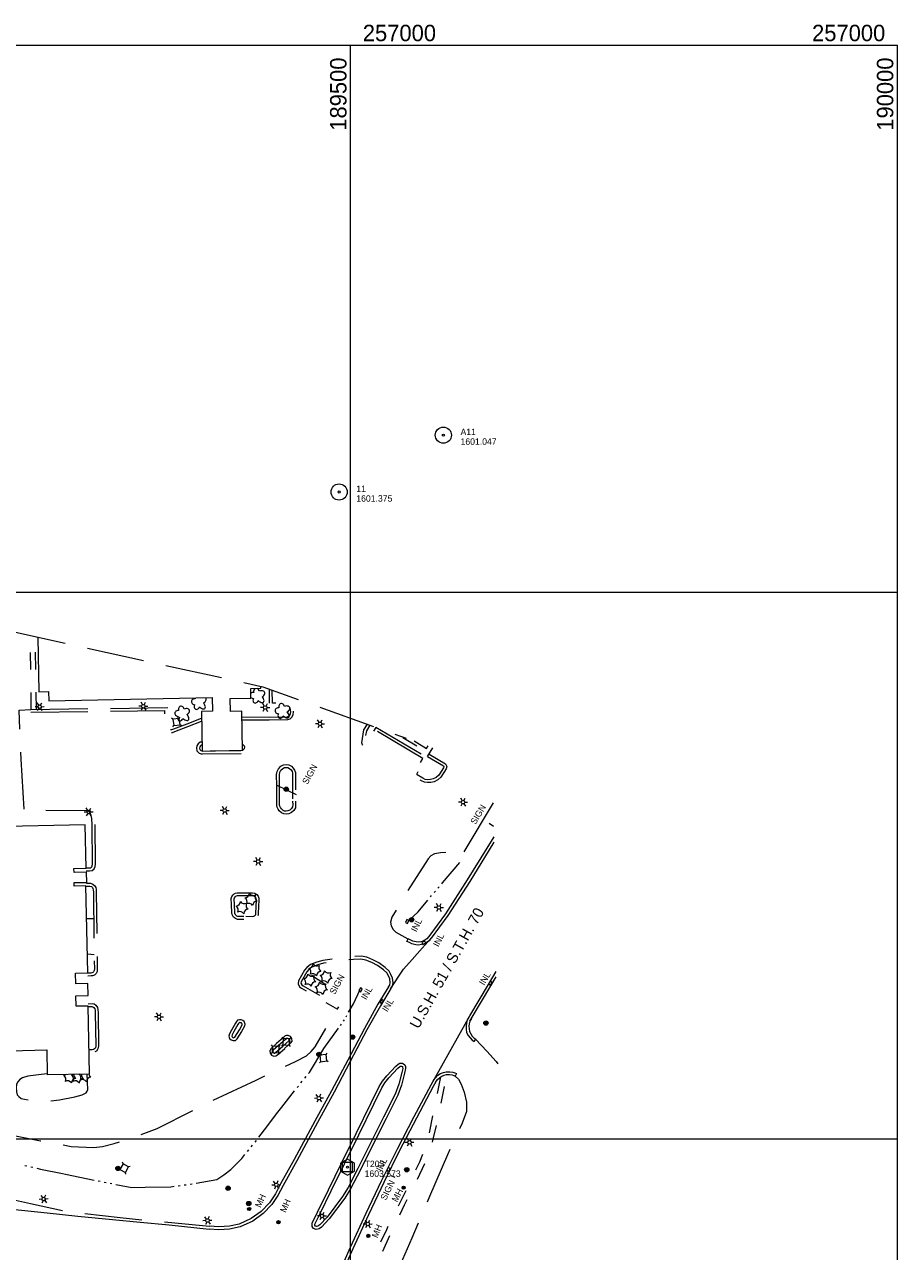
# Model space of a CAD drawing. Header units: feet. Extents: x 187981 to 190000, y 254469 to 257019.
# Tile 12 of 12: x 189202 to 190000, y 255897 to 257019. Entities that reach past the tile are written whole.
import ezdxf
from ezdxf.enums import TextEntityAlignment as Align

# ---------------------------------------------------------------- set-up
doc = ezdxf.new("R2010")
doc.units = ezdxf.units.FT
doc.header["$MEASUREMENT"] = 0
for name, pattern in [('DGN Style 3', [73.093715, 52.209797, -20.883919]), ('DGN Style 4', [83.587884, 41.767837, -20.883919, 0.05221, -20.883919]), ('DGN Style 5', [36.546858, 15.662939, -20.883919]), ('DGN Style 6', [99.303033, 0.05221, -20.883919, 36.546858, -20.883919, 0.05221, -20.883919])]:
    doc.linetypes.add(name, pattern=pattern)
for name, color, linetype, lineweight in [('E_DRN_Grate', 151, 'Continuous', 0), ('E_DWY', 73, 'DGN Style 3', 0), ('E_LAND_Vegetation', 21, 'Continuous', 0), ('E_MAP_Control', 251, 'Continuous', 0), ('E_MAP_GridLines', 251, 'Continuous', 0), ('E_MAP_Limits', 21, 'DGN Style 3', 0), ('E_MAP_PassPoints', 40, 'Continuous', 0), ('E_MISCPROP', 40, 'Continuous', 0), ('E_MISCPROP_HvyLine', 54, 'Continuous', 13), ('E_MISCPROP_Railing', 40, 'Continuous', 0), ('E_PATH_Sidewalk', 73, 'DGN Style 5', 0), ('E_RDWY', 40, 'Continuous', 13), ('E_RDWY_Gravel', 40, 'DGN Style 3', 13), ('E_RDWY_Name', 221, 'Continuous', 0), ('E_UTL_AboveGroundPipe', 40, 'DGN Style 4', 0), ('E_WTR', 251, 'DGN Style 6', 0)]:
    doc.layers.add(name, color=color, linetype=linetype, lineweight=lineweight)
doc.styles.add('Style-IGR_FONT_0', font='IGR_FONT_0.shx')

# ---------------------------------------------------------------- blocks, each defined once
blk = doc.blocks.new('TP')
at = {"layer": 'E_MAP_Control', "color": 161, "linetype": 'Continuous', "lineweight": 0, "flags": 128}
for points in [[(-1.92, 1.13), (-1.92, -1.09), (0.01, -2.21), (1.93, -1.11), (1.93, 1.09), (-0.02, 2.21)], [(-1.35, -1.35), (-1.35, 1.35), (1.35, 1.35), (1.35, -1.35)]]:
    blk.add_lwpolyline(points, close=True, dxfattribs=at)
at = {"layer": 'E_MAP_Control', "color": 161, "linetype": 'Continuous', "lineweight": 0}
blk.add_circle((0, 0), 0.261, dxfattribs=at)
blk = doc.blocks.new('PP')
at = {"layer": 'E_MAP_PassPoints', "color": 40, "linetype": 'Continuous', "lineweight": 0}
for radius in [2.25, 0.288]:
    blk.add_circle((0, 0), radius, dxfattribs=at)
blk = doc.blocks.new('INLT')
at = {"layer": 'E_MISCPROP_Railing', "color": 40, "linetype": 'Continuous', "lineweight": 0, "flags": 128}
blk.add_lwpolyline([(0.9, -0.6), (0.9, 0), (0, 0), (0, -0.6), (0.9, -0.6)], dxfattribs=at)
blk = doc.blocks.new('INL_4')
at = {"layer": 'E_MISCPROP_Railing', "color": 40, "linetype": 'Continuous', "lineweight": 0, "style": 'Style-IGR_FONT_0'}
blk.add_text('INL', height=1.8, rotation=0.0002, dxfattribs=at).set_placement((-1.75, -0.89))
blk = doc.blocks.new('INL_5')
at = {"layer": 'E_MISCPROP_Railing', "color": 40, "linetype": 'Continuous', "lineweight": 0, "style": 'Style-IGR_FONT_0'}
blk.add_text('INL', height=1.8, rotation=359.9999, dxfattribs=at).set_placement((-1.75, -0.89))
blk = doc.blocks.new('INL_6')
at = {"layer": 'E_MISCPROP_Railing', "color": 40, "linetype": 'Continuous', "lineweight": 0, "style": 'Style-IGR_FONT_0'}
blk.add_text('INL', height=1.8, rotation=0, dxfattribs=at).set_placement((-1.75, -0.89))
blk = doc.blocks.new('INL_7')
at = {"layer": 'E_MISCPROP_Railing', "color": 40, "linetype": 'Continuous', "lineweight": 0, "style": 'Style-IGR_FONT_0'}
blk.add_text('INL', height=1.8, rotation=0, dxfattribs=at).set_placement((-1.75, -0.89))
blk = doc.blocks.new('INL_8')
at = {"layer": 'E_MISCPROP_Railing', "color": 40, "linetype": 'Continuous', "lineweight": 0, "style": 'Style-IGR_FONT_0'}
blk.add_text('INL', height=1.8, rotation=0.0001, dxfattribs=at).set_placement((-1.75, -0.89))
blk = doc.blocks.new('MHO')
at = {"layer": 'E_DRN_Grate', "color": 20, "linetype": 'Continuous', "lineweight": 0}
for centre, radius in [((0, 0.01), 0.45), ((0.01, 0.01), 0.365), ((0, 0.01), 0.29), ((0, 0), 0.182)]:
    blk.add_circle(centre, radius, dxfattribs=at)
blk = doc.blocks.new('MHT')
at = {"layer": 'E_DRN_Grate', "color": 20, "linetype": 'Continuous', "lineweight": 0, "style": 'Style-IGR_FONT_0'}
blk.add_text('MH', height=1.8, rotation=359.9999, dxfattribs=at).set_placement((-1.68, -0.92))
blk = doc.blocks.new('MHO_1')
at = {"layer": 'E_DRN_Grate', "color": 20, "linetype": 'Continuous', "lineweight": 0}
for centre, radius in [((0, 0.01), 0.45), ((0.01, 0.01), 0.365), ((0, 0.01), 0.29), ((0, 0), 0.182)]:
    blk.add_circle(centre, radius, dxfattribs=at)
blk = doc.blocks.new('MHT_1')
at = {"layer": 'E_DRN_Grate', "color": 20, "linetype": 'Continuous', "lineweight": 0, "style": 'Style-IGR_FONT_0'}
blk.add_text('MH', height=1.8, rotation=0.0001, dxfattribs=at).set_placement((-1.68, -0.92))
blk = doc.blocks.new('MHT_5')
at = {"layer": 'E_DRN_Grate', "color": 20, "linetype": 'Continuous', "lineweight": 0, "style": 'Style-IGR_FONT_0'}
blk.add_text('MH', height=1.8, rotation=359.9999, dxfattribs=at).set_placement((-1.68, -0.92))
blk = doc.blocks.new('MHO_8')
at = {"layer": 'E_DRN_Grate', "color": 20, "linetype": 'Continuous', "lineweight": 0}
for centre, radius in [((0, 0.01), 0.45), ((0.01, 0.01), 0.365), ((0, 0.01), 0.29), ((0, 0), 0.182)]:
    blk.add_circle(centre, radius, dxfattribs=at)
blk = doc.blocks.new('PED')
at = {"layer": 'E_UTL_AboveGroundPipe', "color": 101, "linetype": 'Continuous', "lineweight": 13}
for p, q in [((-0.91, 0.85), (-1.23, 1.17)), ((0.89, 0.85), (1.21, 1.17)), ((-1.23, -1.27), (-0.91, -0.95)), ((1.21, -1.27), (0.89, -0.95))]:
    blk.add_line(p, q, dxfattribs=at)
at = {"layer": 'E_UTL_AboveGroundPipe', "color": 101, "linetype": 'Continuous', "lineweight": 13, "flags": 128}
blk.add_lwpolyline([(-0.91, -0.95), (0.89, -0.95), (0.89, 0.85), (-0.91, 0.85)], close=True, dxfattribs=at)
blk = doc.blocks.new('LTP')
at = {"layer": 'E_MISCPROP', "color": 20, "linetype": 'Continuous', "lineweight": 0}
for p, q in [((-0.49, 0.02), (-1.27, 0.04)), ((-0.24, 0.43), (-0.6, 1.12)), ((0.27, 0.43), (0.68, 1.1)), ((-0.26, -0.43), (-0.67, -1.08)), ((0.23, -0.44), (0.6, -1.09)), ((0.49, -0.01), (1.25, -0.03))]:
    blk.add_line(p, q, dxfattribs=at)
blk.add_circle((0, 0), 0.492, dxfattribs=at)
blk = doc.blocks.new('POLE')
at = {"layer": 'E_MISCPROP', "color": 20, "linetype": 'Continuous', "lineweight": 0}
for centre, radius in [((0, 0.01), 0.605), ((0, 0.01), 0.456), ((0, 0), 0.303), ((0, 0), 0.151)]:
    blk.add_circle(centre, radius, dxfattribs=at)
blk = doc.blocks.new('LTP_1')
at = {"layer": 'E_MISCPROP', "color": 20, "linetype": 'Continuous', "lineweight": 0}
for p, q in [((-0.49, 0.02), (-1.27, 0.04)), ((-0.24, 0.43), (-0.6, 1.12)), ((0.27, 0.43), (0.68, 1.1)), ((-0.26, -0.43), (-0.67, -1.08)), ((0.23, -0.44), (0.6, -1.09)), ((0.49, -0.01), (1.25, -0.03))]:
    blk.add_line(p, q, dxfattribs=at)
blk.add_circle((0, 0), 0.492, dxfattribs=at)
blk = doc.blocks.new('POLE_1')
at = {"layer": 'E_MISCPROP', "color": 20, "linetype": 'Continuous', "lineweight": 0}
for centre, radius in [((0, 0.01), 0.605), ((0, 0.01), 0.456), ((0, 0), 0.303), ((0, 0), 0.151)]:
    blk.add_circle(centre, radius, dxfattribs=at)
blk = doc.blocks.new('SIGN_1')
at = {"layer": 'E_MISCPROP', "color": 20, "linetype": 'Continuous', "lineweight": 0, "style": 'Style-IGR_FONT_0'}
blk.add_text('SIGN', height=1.8, rotation=0.0001, dxfattribs=at).set_placement((-2.6, 0.06), align=Align.MIDDLE_LEFT)
blk = doc.blocks.new('POLE_2')
at = {"layer": 'E_MISCPROP', "color": 20, "linetype": 'Continuous', "lineweight": 0}
for centre, radius in [((0, 0.01), 0.605), ((0, 0.01), 0.456), ((0, 0), 0.303), ((0, 0), 0.151)]:
    blk.add_circle(centre, radius, dxfattribs=at)
blk = doc.blocks.new('SIGN_9')
at = {"layer": 'E_MISCPROP', "color": 20, "linetype": 'Continuous', "lineweight": 0, "style": 'Style-IGR_FONT_0'}
blk.add_text('SIGN', height=1.8, rotation=359.9999, dxfattribs=at).set_placement((-2.6, 0.06), align=Align.MIDDLE_LEFT)
blk = doc.blocks.new('POLE_5')
at = {"layer": 'E_MISCPROP', "color": 20, "linetype": 'Continuous', "lineweight": 0}
for centre, radius in [((0, 0), 0.605), ((0, 0.01), 0.456), ((0, 0), 0.303), ((0, 0), 0.151)]:
    blk.add_circle(centre, radius, dxfattribs=at)
blk = doc.blocks.new('TREE')
at = {"layer": 'E_LAND_Vegetation', "color": 93, "linetype": 'Continuous', "lineweight": 0}
for centre, major_axis, ratio in [((-1.09, -0.01), (0.987, -0.025), 0.832022), ((-0.29, 1.02), (0.272, -0.996), 0.782863), ((0.9, 0.51), (-1.05, -0.59), 0.691916), ((-0.41, -1.09), (0.361, 0.971), 0.716896), ((0.8, -0.78), (-1, 0.92), 0.560249)]:
    blk.add_ellipse(centre, major_axis=major_axis, ratio=ratio, start_param=1.570796, end_param=4.712389, dxfattribs=at)
blk = doc.blocks.new('PINE')
at = {"layer": 'E_LAND_Vegetation', "color": 93, "linetype": 'Continuous', "lineweight": 0}
for centre, start, end in [((-1.81, 1.72), 275.2113, 0.9762), ((-2.32, -0.69), 335.2113, 60.9762), ((0.53, 2.49), 215.2113, 300.9762), ((2.37, 0.84), 155.2113, 240.9762), ((-0.49, -2.34), 35.2113, 120.9762), ((1.86, -1.57), 95.2113, 180.9762)]:
    blk.add_arc(centre, 1.29, start, end, dxfattribs=at)
blk = doc.blocks.new('SIGN_12')
at = {"layer": 'E_MISCPROP', "color": 20, "linetype": 'Continuous', "lineweight": 0, "style": 'Style-IGR_FONT_0'}
blk.add_text('SIGN', height=1.8, rotation=359.9998, dxfattribs=at).set_placement((-2.6, 0.06), align=Align.MIDDLE_LEFT)

msp = doc.modelspace()

# ---------------------------------------------------------------- linework, layer by layer
at = {"layer": 'E_DWY', "color": 51, "linetype": 'DGN Style 3', "lineweight": 0, "flags": 128}
for points in [[(189400.5, 256385.8), (189425.4, 256385.7), (189442.1, 256386), (189443.2, 256386.5), (189444.3, 256387.5), (189444.9, 256388.9), (189445.3, 256390.5), (189445.1, 256392.3), (189444.7, 256393.9), (189443.9, 256395.1), (189443.3, 256395.6), (189442.2, 256395.8), (189426, 256395.7), (189425.8, 256411.2)], [(189400.6, 256383.2), (189425.5, 256383.1), (189442.6, 256383.4), (189444.6, 256384.2), (189446.5, 256386), (189447.4, 256388.1), (189447.9, 256390.4), (189447.7, 256392.7), (189447.2, 256394.9), (189445.9, 256396.8), (189444.5, 256398), (189442.5, 256398.5), (189428.5, 256398.3), (189428.4, 256410.3)], [(189207.5, 256392.7), (189260.3, 256393.4), (189332.3, 256394.3), (189333, 256376.6), (189333.3, 256375.3), (189334.2, 256374.5), (189335.2, 256374.2), (189336.5, 256374.3), (189338.3, 256375), (189350.4, 256379.6), (189363.7, 256384.8)], [(189263.8, 256287.2), (189263.3, 256292.8), (189262.9, 256295.7), (189261.9, 256298), (189260.6, 256299.2), (189259.3, 256299.9), (189201.4, 256300.6), (189198.8, 256347.3), (189196.9, 256392.1), (189207.5, 256392.6)], [(189207.5, 256390.1), (189260.3, 256390.8), (189329.8, 256391.7), (189330.4, 256376.2), (189330.9, 256373.9), (189332.8, 256372.2), (189334.9, 256371.5), (189337.1, 256371.7), (189339.2, 256372.5), (189351.3, 256377.2), (189363.7, 256382)], [(189571.8, 256351.9), (189586.8, 256342.9), (189588, 256340.5), (189587.5, 256338.4), (189582.6, 256330.7), (189579.6, 256328.3), (189576.4, 256326.6), (189573.3, 256325.9), (189570.2, 256325.8), (189567.4, 256326.1), (189564.8, 256327.4), (189558.6, 256331.1), (189557.8, 256333.5), (189558.2, 256335.3), (189565.9, 256347.7), (189523.8, 256372.8), (189515.3, 256359.7), (189512.9, 256359), (189510.8, 256360.2), (189510.2, 256362), (189512.2, 256374), (189515.4, 256379.1)], [(189570.4, 256349.7), (189584.8, 256341.1), (189585.2, 256340.2), (189585, 256339.4), (189580.6, 256332.5), (189578.2, 256330.5), (189575.5, 256329.1), (189572.9, 256328.5), (189570.3, 256328.4), (189568.2, 256328.7), (189566, 256329.7), (189560.8, 256332.9), (189560.5, 256333.6), (189560.7, 256334.2), (189569.5, 256348.6), (189523, 256376.3), (189513.6, 256361.9), (189513.3, 256361.8), (189513, 256362), (189512.9, 256362.2), (189514.7, 256373), (189517.9, 256378.2)], [(189364.1, 256362.8), (189362.3, 256362.6), (189360.6, 256361.2), (189359.5, 256359.5), (189359.1, 256357.3), (189359.5, 256354.9), (189361.4, 256352.8), (189363.2, 256352.2), (189364.7, 256352), (189399.8, 256352.5), (189402.3, 256352.8), (189404, 256354), (189405.6, 256355.9), (189405.8, 256358.2), (189405.5, 256360.2), (189404.2, 256361.8), (189403.1, 256362.5), (189401.6, 256363.3), (189401, 256363.3)], [(189364.2, 256360.2), (189363.4, 256360.1), (189362.6, 256359.4), (189362, 256358.5), (189361.8, 256357.3), (189362, 256356.1), (189362.9, 256355.1), (189363.8, 256354.8), (189364.3, 256354.7)], [(189401.1, 256355.3), (189401.3, 256355.3), (189402.2, 256356), (189403.1, 256357), (189403.2, 256358.1), (189403, 256359.1), (189402.5, 256359.8), (189401.8, 256360.2), (189401, 256360.6)], [(189371.5, 256354.7), (189399.6, 256355.1), (189400.9, 256355.3)], [(189570.4, 256349.7), (189575.3, 256357.7)], [(189432.4, 256322.8), (189432.3, 256333.1), (189432.8, 256336), (189434.2, 256338.5), (189436.3, 256340.9), (189438.6, 256342), (189441.2, 256342.4), (189443.4, 256342), (189445.8, 256340.8), (189447.5, 256339), (189448.8, 256337), (189449.6, 256335), (189449.6, 256331), (189449.6, 256308.7)], [(189435, 256322.8), (189434.9, 256332.9), (189435.3, 256335.2), (189436.3, 256337), (189437.9, 256338.7), (189439.4, 256339.5), (189441.2, 256339.7), (189442.5, 256339.5), (189444.2, 256338.6), (189445.5, 256337.4), (189446.5, 256335.9), (189446.9, 256334.6), (189447, 256330.9), (189447, 256308.7)], [(189449.6, 256308.8), (189449.7, 256305.2), (189449.5, 256302.7), (189448, 256300.4), (189446, 256298.4), (189443.5, 256297.3), (189441.1, 256296.9), (189438.9, 256297.2), (189436.8, 256298.1), (189434.7, 256300.1), (189433.7, 256301.6), (189432.8, 256303.2), (189432.5, 256304.8), (189432.5, 256309.3), (189432.4, 256322.8)], [(189447, 256308.7), (189447.1, 256305.3), (189446.9, 256303.6), (189446, 256302.1), (189444.5, 256300.7), (189442.7, 256299.9), (189441.1, 256299.5), (189439.6, 256299.7), (189438.2, 256300.3), (189436.7, 256301.8), (189435.9, 256303), (189435.3, 256304.1), (189435.1, 256305), (189435.1, 256309.4), (189435, 256322.8)], [(189630.3, 256307.2), (189600.2, 256256.7), (189592.1, 256260.8), (189587.2, 256261.8), (189582.3, 256261.4), (189576.6, 256260.5), (189573.3, 256258.7), (189570.9, 256256), (189550.4, 256223.9), (189537.8, 256202.6), (189536.5, 256198), (189537, 256194.7), (189538.8, 256191.5), (189541.3, 256189.1), (189552.4, 256182.8)], [(189258.2, 256245), (189261.3, 256245.1), (189263.6, 256245.4), (189265.5, 256247), (189266.4, 256249), (189266.7, 256251.1), (189266.4, 256287.3)], [(189258.2, 256247.7), (189261.1, 256247.7), (189262.5, 256247.9), (189263.3, 256248.6), (189263.8, 256249.8), (189264.1, 256251.3), (189263.7, 256287.2)], [(189258.5, 256233.7), (189262, 256233.7), (189264.3, 256233), (189266, 256231.4), (189266.9, 256229.9), (189267.3, 256228.1), (189267.4, 256225.8), (189268.3, 256155.5), (189268.2, 256153.1), (189267.2, 256151.1), (189265.8, 256149.8), (189264.1, 256149.1), (189262.7, 256149), (189259.6, 256148.9)], [(189258.5, 256231), (189261.6, 256231), (189263, 256230.6), (189263.9, 256229.8), (189264.4, 256228.9), (189264.7, 256227.7), (189264.8, 256225.7), (189265.7, 256155.6), (189265.6, 256153.8), (189265, 256152.7), (189264.3, 256152), (189263.5, 256151.7), (189262.5, 256151.6), (189259.5, 256151.5)], [(189391.1, 256214.2), (189390.8, 256219.7), (189391.4, 256221.5), (189392.5, 256223.1), (189393.5, 256223.9), (189394.6, 256224.6), (189396.3, 256225), (189410.4, 256225.1), (189412.5, 256224.8), (189414.3, 256223.5), (189415.4, 256221.9), (189416, 256220.2), (189416.1, 256218.5), (189415.6, 256206.3), (189415.5, 256204.7), (189414.9, 256202.8), (189413.3, 256201.3), (189411.9, 256200.8), (189410.4, 256200.4), (189402.4, 256200.6)], [(189402.4, 256200.6), (189396.5, 256200.6), (189394.6, 256201.4), (189393, 256202.8), (189392.4, 256203.9), (189391.7, 256205), (189391.5, 256206.6), (189391.1, 256214.2)], [(189393.8, 256214.3), (189393.5, 256219.4), (189393.8, 256220.4), (189394.5, 256221.3), (189395, 256221.8), (189395.6, 256222.2), (189396.7, 256222.4), (189410.3, 256222.5), (189411.5, 256222.3), (189412.4, 256221.7), (189413.1, 256220.7), (189413.4, 256219.7), (189413.5, 256218.4), (189413, 256206.4), (189412.9, 256205.2), (189412.6, 256204.2), (189411.9, 256203.6), (189411.1, 256203.3), (189410.1, 256203.1), (189402.4, 256203.2)], [(189402.4, 256203.2), (189397, 256203.2), (189396, 256203.7), (189395.1, 256204.5), (189394.7, 256205.2), (189394.2, 256205.9), (189394.1, 256206.8), (189393.8, 256214.3)], [(189573.4, 256183.5), (189571.7, 256181.2), (189569.5, 256179.4), (189567.3, 256178.2), (189564.8, 256177.6), (189562, 256177.2), (189559.5, 256177.5), (189555.9, 256178.4), (189553.9, 256179.4), (189551.4, 256180.5), (189552.5, 256182.9)], [(189571.4, 256185.1), (189569.7, 256183), (189568, 256181.6), (189566.3, 256180.7), (189564.3, 256180.1), (189562, 256179.8), (189560, 256180.1), (189556.8, 256180.9), (189555, 256181.7), (189552.5, 256182.9)], [(189536.9, 256137.5), (189538.3, 256139.7), (189538.8, 256142.8), (189538.3, 256146.9), (189536.8, 256150.4), (189535.1, 256153.4), (189531.7, 256156.6), (189525.9, 256160.9), (189520.4, 256163.7), (189514.7, 256166), (189509.5, 256166.9), (189502.5, 256166.7), (189491, 256165.5), (189474.6, 256163.1), (189469.1, 256161.6), (189463.2, 256159.3), (189459.9, 256156.7), (189457.9, 256154.2), (189452.3, 256144.4), (189451.9, 256141.6), (189453.4, 256139.1), (189455.2, 256137.7), (189473.2, 256127.3), (189487.9, 256118.6)], [(189534.7, 256138.9), (189535.8, 256140.6), (189536.2, 256142.9), (189535.8, 256146.2), (189534.5, 256149.2), (189533, 256151.7), (189530, 256154.6), (189524.5, 256158.6), (189519.3, 256161.3), (189514, 256163.4), (189509.3, 256164.2), (189502.6, 256164.1), (189491.3, 256162.9), (189475.1, 256160.5), (189469.9, 256159.1), (189464.5, 256157), (189461.7, 256154.9), (189460.1, 256152.7), (189454.8, 256143.6), (189454.6, 256142.2), (189455.4, 256140.8), (189456.7, 256139.9), (189474.5, 256129.6), (189489.3, 256120.9)], [(189175.2, 255948), (189164.9, 255952.8), (189157.7, 255960.8), (189153.3, 255969.8), (189151.4, 255975.7), (189150.7, 255981.4), (189151.2, 255988.2), (189153.7, 255994.1), (189156.6, 255998.7), (189159.8, 256001.5), (189163.5, 256003.6), (189168.2, 256004.8), (189173.6, 256005.3), (189187.6, 256004.1), (189216.4, 255998.3), (189244.4, 255993.1), (189265, 255992), (189273.1, 255992.9), (189283.9, 255995.6), (189297, 255999.8), (189323.1, 256009.5), (189372.1, 256034.1), (189413.6, 256053.7), (189449.6, 256070.6), (189459.7, 256075.9), (189463.9, 256079.9), (189467.6, 256084.1), (189489.2, 256120.8)], [(189260, 256123.6), (189263.7, 256123.7), (189265.4, 256123.3), (189267, 256122.2), (189268.7, 256120), (189269, 256118), (189269.1, 256115.5), (189269.5, 256084.6), (189269, 256082.2), (189267.7, 256080.3), (189265.8, 256079.4), (189264.3, 256078.8), (189260.9, 256078.8)], [(189260, 256121), (189263.4, 256121), (189264.3, 256120.8), (189265.1, 256120.2), (189266.2, 256118.9), (189266.4, 256117.7), (189266.5, 256115.4), (189266.9, 256084.8), (189266.6, 256083.3), (189265.9, 256082.4), (189264.8, 256081.8), (189263.8, 256081.5), (189260.9, 256081.5)], [(189400.6, 256098.5), (189403.2, 256103.4), (189403.5, 256105), (189402.8, 256107.2), (189401.4, 256108.3), (189399.9, 256108.9), (189398.4, 256108.9), (189396.6, 256108.4), (189395.6, 256107.2), (189394.6, 256105.7), (189391, 256099.3)], [(189398.3, 256099.7), (189400.7, 256104.3), (189400.8, 256104.8), (189400.6, 256105.6), (189400.1, 256106), (189399.4, 256106.2), (189398.7, 256106.3), (189398, 256106.1), (189397.6, 256105.6), (189396.9, 256104.4), (189393.3, 256098)], [(189608.2, 256111.2), (189606.7, 256108.7), (189605.8, 256105.8), (189605.6, 256103.2), (189605.7, 256100.4), (189606.1, 256097.1), (189607.6, 256094.6), (189609.2, 256092.3), (189611, 256090.3), (189613, 256088.9), (189614.5, 256091)], [(189610.4, 256109.9), (189609.1, 256107.7), (189608.4, 256105.2), (189608.2, 256103.1), (189608.3, 256100.7), (189608.7, 256098), (189609.8, 256096), (189611.2, 256093.9), (189612.7, 256092.3), (189614.5, 256091)], [(189391, 256099.3), (189389.1, 256096.1), (189388.6, 256093.8), (189389.3, 256091.8), (189390.9, 256090.4), (189392.7, 256089.9), (189394.7, 256090), (189396.3, 256091.4), (189400.5, 256098.3)], [(189393.3, 256098), (189391.6, 256095.1), (189391.4, 256093.9), (189391.6, 256093.3), (189392.2, 256092.7), (189393, 256092.5), (189393.6, 256092.6), (189394.2, 256093.1), (189398.3, 256099.7)], [(189439.9, 256082.8), (189445.4, 256087.8), (189446.5, 256089.4), (189446.2, 256091.8), (189444.9, 256093.7), (189442.9, 256094.4), (189441.5, 256094.4), (189440, 256094.1), (189438.5, 256092.7), (189432.3, 256087.2)], [(189438.1, 256084.7), (189443.4, 256089.5), (189443.8, 256090.1), (189443.7, 256090.8), (189443.2, 256091.5), (189442.5, 256091.8), (189441.8, 256091.8), (189441.2, 256091.7), (189440.3, 256090.8), (189434, 256085.2)], [(189614.5, 256090.9), (189624.4, 256080.2), (189633, 256070.6), (189634.5, 256068.6)], [(189432.3, 256087.2), (189427.2, 256082.6), (189426.2, 256080.6), (189426.4, 256078.4), (189427.6, 256076.5), (189429.8, 256075.7), (189431.6, 256075.8), (189433, 256076.8), (189439.8, 256082.7)], [(189434, 256085.2), (189429.3, 256081), (189428.9, 256080.1), (189429, 256079.3), (189429.4, 256078.6), (189430.1, 256078.3), (189430.7, 256078.4), (189431.4, 256078.8), (189438.1, 256084.7)], [(189222.5, 256059.4), (189216.9, 256058.7), (189204.8, 256057.2), (189199.9, 256055.9), (189197.6, 256054.4), (189195.4, 256051.9), (189194.5, 256049.6), (189194.1, 256046.8), (189194.5, 256043), (189195.2, 256040.2), (189196.5, 256038.6), (189198.9, 256037), (189201.9, 256036.2), (189208.8, 256035.3), (189219.5, 256034.3), (189225.5, 256034.6), (189233.8, 256035.6), (189247.9, 256038.5), (189254.5, 256040.2), (189257.1, 256041.3), (189258.2, 256042.1), (189259, 256043.5), (189259.6, 256044.9), (189259.1, 256059.4)], [(189595.6, 256057.4), (189598.7, 256054.5), (189601.1, 256050.1), (189603.7, 256042.7), (189605.9, 256033.6), (189605.9, 256025), (189601.9, 256014.3), (189588.6, 255985.5), (189572.2, 255947.3), (189556, 255909.1), (189539.6, 255871.5), (189521.4, 255827.1), (189501.9, 255779.5), (189481, 255732.2), (189460.7, 255684.1), (189449.3, 255652.4), (189441.9, 255634.7), (189435, 255627.2), (189428.8, 255623.6), (189425.6, 255622.7), (189421.5, 255622.1), (189417.2, 255622.5)], [(189575.5, 256053), (189577.2, 256055.5), (189579.8, 256058.2), (189582.1, 256059.7), (189584.8, 256060.7), (189587.5, 256061.3), (189590.6, 256061.4), (189593.4, 256060.9), (189595.4, 256060.2), (189596.7, 256059.7), (189595.6, 256057.3)], [(189577.7, 256051.5), (189579.2, 256053.9), (189581.5, 256056.1), (189583.3, 256057.3), (189585.5, 256058.2), (189587.8, 256058.7), (189590.4, 256058.8), (189592.7, 256058.4), (189594.5, 256057.8), (189595.6, 256057.3)]]:
    msp.add_lwpolyline(points, dxfattribs=at)
at = {"layer": 'E_LAND_Vegetation', "color": 93, "linetype": 'Continuous', "lineweight": 0}
for centre, start, end in [((189237.5, 256062.4), 272.3117, 307.5756), ((189235.4, 256054.5), 332.3117, 58.0766), ((189244.5, 256062.3), 272.3117, 312.0706), ((189242.5, 256054.5), 332.3117, 58.0766), ((189251, 256058.8), 175.0954, 238.0766), ((189249.2, 256055.7), 332.3117, 56.797), ((189258.1, 256058.7), 172.2628, 238.0766), ((189264.8, 256059.9), 186.9979, 238.0766), ((189241.1, 256048.8), 32.3117, 118.0766), ((189248.9, 256051), 92.3117, 178.0766), ((189248.2, 256048.8), 32.3117, 118.0766), ((189256, 256050.9), 92.3117, 178.0766), ((189254.9, 256050), 32.3117, 118.0766), ((189262.7, 256052.1), 92.3117, 178.0766)]:
    msp.add_arc(centre, 4.23, start, end, dxfattribs=at)
for centre, major_axis, ratio, start_param, end_param in [((189411.2, 256405.5), (3.23, -0.24), 0.832022, 1.570796, 2.46574), ((189414, 256408.7), (0.73, -3.31), 0.782863, 3.326348, 4.712389), ((189414, 256408.7), (0.73, -3.31), 0.782863, 1.570796, 2.647743), ((189417.3, 256402.6), (-3.13, 3.17), 0.560249, 1.570796, 4.712389), ((189417.8, 256406.8), (-3.55, -1.74), 0.691916, 1.570796, 4.712389), ((189357.6, 256399.7), (3.23, -0.24), 0.832022, 1.570796, 4.712389), ((189359.6, 256396), (1.34, 3.12), 0.716896, 1.570796, 4.712389), ((189360.4, 256402.9), (0.73, -3.31), 0.782863, 4.464626, 4.712389), ((189363.6, 256396.8), (-3.13, 3.17), 0.560249, 1.570796, 4.712389), ((189364.2, 256401), (-3.55, -1.74), 0.691916, 1.570796, 3.411633), ((189411.2, 256405.5), (3.23, -0.24), 0.832022, 3.975198, 4.712389), ((189413.3, 256401.8), (1.34, 3.12), 0.716896, 1.570796, 4.712389)]:
    msp.add_ellipse(centre, major_axis=major_axis, ratio=ratio, start_param=start_param, end_param=end_param, dxfattribs=at)
at = {"layer": 'E_MAP_GridLines', "color": 161, "linetype": 'Continuous', "lineweight": 0}
for p, q in [((188000, 257000), (190000, 257000)), ((189500, 254500), (189500, 257000)), ((190000, 254500), (190000, 257000)), ((188000, 256500), (190000, 256500)), ((188000, 256000), (190000, 256000))]:
    msp.add_line(p, q, dxfattribs=at)
at = {"layer": 'E_MAP_Limits', "color": 73, "linetype": 'DGN Style 3', "lineweight": 0, "flags": 128}
msp.add_lwpolyline([(188388.5, 256499.3), (188672.9, 256512.8), (189030, 256499.5), (189419.6, 256413.4), (189550.8, 256366.5)], dxfattribs=at)
at = {"layer": 'E_MISCPROP', "color": 20, "linetype": 'Continuous', "lineweight": 0}
for p, q in [((189432.6, 256323.4), (189450.3, 256314.8)), ((189626.7, 256288.6), (189630.7, 256285.9)), ((189464.1, 256149.6), (189476.5, 256141.7)), ((189536.9, 255966.5), (189540.3, 255964.8))]:
    msp.add_line(p, q, dxfattribs=at)
at = {"layer": 'E_MISCPROP_HvyLine', "color": 241, "linetype": 'Continuous', "lineweight": 13, "flags": 128}
for points in [[(189214, 256458.8), (189215, 256408.9), (189223.9, 256409.1), (189224.1, 256400.6), (189373.3, 256403.5), (189373.6, 256391.1), (189363.6, 256390.9), (189364.3, 256354.6), (189401.1, 256355.3), (189400.4, 256391.1), (189390.1, 256390.9), (189389.9, 256402.8), (189408.9, 256403.1), (189408.8, 256411.8), (189417.9, 256412), (189417.9, 256413.8)], [(189558.1, 256363.9), (189569.4, 256357), (189570.8, 256359.3)], [(189189, 256080.6), (189222.1, 256081.3), (189222.6, 256058.7), (189261.2, 256059.4), (189260, 256121.4), (189249, 256121.2), (189248.8, 256130.8), (189259.9, 256131), (189259.7, 256141.9), (189248.6, 256141.7), (189248.4, 256151.6), (189259.6, 256151.8), (189258, 256231.3), (189247.3, 256231.1), (189247.2, 256234.3), (189258.7, 256234.5), (189258.5, 256244), (189247.1, 256243.7), (189247, 256247.3), (189258.2, 256247.5), (189257.4, 256287.1), (189185.8, 256285.6)]]:
    msp.add_lwpolyline(points, dxfattribs=at)
at = {"layer": 'E_PATH_Sidewalk', "color": 51, "linetype": 'DGN Style 5', "lineweight": 0, "flags": 128}
for points in [[(189208, 256392.6), (189207, 256458.6), (189213.9, 256458.8)], [(189212.7, 256392.7), (189211.6, 256453.7), (189214.1, 256453.6)], [(189548, 256367.5), (189547.7, 256367), (189569.4, 256354.1), (189572.3, 256358.8)], [(189265.1, 256201.1), (189258.6, 256201.1)], [(189265.5, 256168.3), (189259.3, 256169)], [(189404.8, 255637.1), (189408.3, 255636.3), (189423.1, 255683.2), (189428.6, 255696.1), (189434.6, 255706.7), (189442.6, 255718), (189457.2, 255740.5), (189467, 255758.6), (189475.3, 255774.2), (189486.2, 255796.4), (189497.1, 255823.1), (189516.2, 255867.7), (189529.2, 255896.9), (189538.4, 255917.2), (189549.4, 255939.7), (189560.2, 255961.1), (189568, 255977.7), (189572.2, 255988.7), (189575.9, 256000.8), (189582, 256028), (189587.7, 256058.7)], [(189582.2, 256056.7), (189570.6, 256000), (189568, 255990.9), (189562.9, 255978.7), (189553.3, 255958.4), (189532.7, 255916.9), (189520.2, 255890), (189499.2, 255841.7), (189481.7, 255799.4), (189471.9, 255778.5), (189463.8, 255762.4), (189455.6, 255747.3), (189443.5, 255728.2), (189432, 255711.1), (189426, 255701.9), (189420.9, 255691.9)]]:
    msp.add_lwpolyline(points, dxfattribs=at)
at = {"layer": 'E_RDWY', "color": 21, "linetype": 'Continuous', "lineweight": 13, "flags": 128}
for points in [[(189630.9, 256276.2), (189624.5, 256265.7), (189606.7, 256236.8), (189586.9, 256205.8), (189571.4, 256185.1)], [(189630.9, 256271.3), (189626.8, 256264.4), (189608.9, 256235.4), (189589, 256204.3), (189573.5, 256183.6)], [(189536.6, 256137.1), (189548.4, 256155.2), (189556.2, 256164.1), (189565.5, 256174.3), (189573.5, 256183.6)], [(189383.6, 255579.2), (189402.7, 255645.2), (189409.9, 255666.7), (189420.6, 255699.2), (189430.1, 255726.8), (189440, 255754.3), (189449.9, 255781), (189460.7, 255808.7), (189474.1, 255841.8), (189487.1, 255872), (189499.8, 255900.8), (189514.3, 255932.1), (189528.3, 255961.7), (189542.8, 255990.8), (189558.1, 256020.5), (189573.5, 256049.5), (189608.9, 256112.5), (189626, 256141.2), (189633, 256152.9)], [(189609.1, 256107.5), (189611.2, 256111.2), (189628.2, 256139.9), (189633.1, 256148)], [(189536.9, 256137.6), (189527.3, 256121.7), (189514.9, 256099.7), (189499.6, 256070.8), (189484.8, 256042.7), (189469.7, 256014.8), (189450.7, 255979.9), (189438.2, 255957.4), (189433.5, 255948.2), (189427.9, 255939.9), (189420, 255931.6), (189410.5, 255924.8), (189399, 255919.4), (189389.4, 255917.3), (189379.5, 255916.8), (189370.7, 255917.4)], [(189534.7, 256138.9), (189525, 256123.1), (189512.6, 256101), (189497.3, 256072), (189482.5, 256044), (189467.4, 256016.1), (189448.4, 255981.2), (189435.9, 255958.7), (189431.2, 255949.6), (189425.8, 255941.6), (189418.3, 255933.6), (189409.2, 255927), (189398.2, 255921.9), (189389.1, 255920), (189379.5, 255919.5), (189370.9, 255920.1)], [(189505, 256004.8), (189518.7, 256032.9), (189526.1, 256047.8), (189529.1, 256052.8), (189533, 256057.6), (189541.4, 256066.5), (189543.4, 256068.2), (189545, 256069.2), (189547.4, 256069.1), (189549.5, 256067.8), (189550.1, 256066), (189550.3, 256064.3), (189549.4, 256060.1), (189546.6, 256049.2), (189543.2, 256039.8), (189532.5, 256018.7), (189521.4, 255996.9), (189508.9, 255971.7), (189500, 255954.3), (189494.7, 255945.7), (189480.4, 255926.8), (189473.4, 255919.2), (189471.2, 255917.7), (189468.6, 255917.1), (189466.2, 255918), (189464.9, 255919.8), (189464.7, 255921.2), (189464.7, 255922.8), (189469.7, 255932.9), (189479.9, 255953.4)], [(189507.4, 256003.6), (189521.1, 256031.7), (189528.4, 256046.6), (189531.3, 256051.3), (189534.9, 256055.9), (189543.2, 256064.6), (189544.9, 256066), (189545.7, 256066.5), (189546.6, 256066.5), (189547.3, 256066.1), (189547.5, 256065.4), (189547.7, 256064.4), (189546.9, 256060.8), (189544.1, 256049.9), (189540.8, 256040.9), (189530.2, 256019.8), (189519.1, 255998), (189506.5, 255972.9), (189497.8, 255955.6), (189492.6, 255947.2), (189478.4, 255928.5), (189471.7, 255921.2), (189470.1, 255920.1), (189468.8, 255919.8), (189467.8, 255920.2), (189467.4, 255920.9), (189467.3, 255921.4), (189467.3, 255922.1), (189472, 255931.7), (189482.2, 255952.3)], [(189405.2, 255644.4), (189412.4, 255665.9), (189423.1, 255698.4), (189432.6, 255726), (189442.4, 255753.4), (189452.4, 255780.1), (189463.1, 255807.8), (189476.6, 255840.8), (189489.5, 255871), (189502.2, 255899.7), (189516.6, 255930.9), (189530.7, 255960.5), (189545.1, 255989.6), (189560.4, 256019.2), (189575.8, 256048.3), (189578.1, 256052.3)], [(189479.9, 255953.4), (189491.9, 255978.2), (189505, 256004.8)], [(189482.2, 255952.3), (189494.3, 255977), (189507.4, 256003.6)], [(189190.1, 255935.7), (189222.4, 255932.4), (189250.5, 255929.3), (189282.3, 255926.3), (189307.5, 255923.9), (189334.1, 255921.3), (189370.7, 255917.4)]]:
    msp.add_lwpolyline(points, dxfattribs=at)
at = {"layer": 'E_RDWY_Gravel', "color": 21, "linetype": 'DGN Style 3', "lineweight": 13, "flags": 128}
msp.add_lwpolyline([(188464.8, 256062), (188467.7, 256062), (188507.4, 256059.2), (188537.7, 256056.9), (188558.8, 256055.3), (188610.8, 256049.5), (188648.1, 256045.8), (188681.7, 256041.6), (188721.1, 256036.3), (188756.8, 256031.2), (188792, 256025.2), (188829.7, 256018.8), (188865.1, 256011.8), (188902.3, 256004.1), (188944.6, 255994.5), (188984.3, 255985.9), (189025.1, 255977.3), (189058.4, 255971.5), (189080.7, 255966.4), (189129.3, 255956.4), (189169, 255949.4), (189207.2, 255940.8), (189240.8, 255933.4), (189289.3, 255928), (189325.9, 255924.4), (189370.9, 255920)], dxfattribs=at)
at = {"layer": 'E_WTR', "color": 161, "linetype": 'Continuous', "lineweight": 0, "flags": 128}
for points in [[(189583.3, 256233.2), (189584, 256234), (189599.8, 256252.7)], [(189576.4, 256225.2), (189577.5, 256226.5)], [(189579.8, 256229.2), (189581, 256230.5)], [(189553.3, 256199.8), (189561.9, 256207.6), (189570.7, 256218.4)], [(189572.9, 256221.2), (189572.9, 256221.2), (189574, 256222.5)], [(189498.1, 256115.7), (189502.6, 256123.5), (189508.3, 256136.1)], [(189495.8, 256111.6), (189496.6, 256112.9)], [(189490.7, 256103.6), (189491.7, 256104.9)], [(189493.5, 256107.5), (189494.3, 256108.8)], [(189475.5, 256082.6), (189488.9, 256101.1)], [(189461.5, 256059.7), (189462.4, 256060.8), (189475.5, 256082.6)], [(189458, 256055.4), (189459.2, 256056.9)], [(189451, 256046.8), (189452.2, 256048.3)], [(189454.5, 256051.1), (189455.7, 256052.6)], [(189432.3, 256022.8), (189437, 256029), (189448.7, 256043.9)], [(189416.1, 256001.4), (189423.5, 256011.1), (189432.3, 256022.8)], [(189405.7, 255988.4), (189406.9, 255989.8)], [(189409.2, 255992.7), (189410.4, 255994.1)], [(189412.7, 255997), (189413.9, 255998.4)], [(189384, 255967.2), (189390.6, 255971.8), (189400.4, 255982.1), (189403.3, 255985.6)], [(189202.2, 255975.7), (189204, 255975.3)], [(189207.6, 255974.4), (189209.4, 255974)], [(189213, 255973.1), (189216.5, 255972.3), (189236.5, 255968.4), (189239.3, 255967.8)], [(189239.3, 255967.8), (189265.5, 255962.3)], [(189358.9, 255959.3), (189377.7, 255962.7), (189384, 255967.2)], [(189269.1, 255961.5), (189270.9, 255961.2)], [(189274.6, 255960.4), (189276.4, 255960.1)], [(189280, 255959.4), (189281.8, 255959)], [(189285.4, 255958.3), (189299.8, 255955.4), (189312, 255955.7)], [(189312, 255955.7), (189335.7, 255956.2), (189338.7, 255956.6)], [(189342.4, 255957.1), (189344.2, 255957.3)], [(189347.9, 255957.8), (189349.7, 255958)], [(189353.4, 255958.5), (189355.2, 255958.7)]]:
    msp.add_lwpolyline(points, dxfattribs=at)

# ---------------------------------------------------------------- block references
at = {"layer": 'E_DRN_Grate', "color": 20, "linetype": 'Continuous', "lineweight": 0}
for name, p, xscale, yscale, zscale, rotation in [('MHO', (189548.5, 255955.3), 3.28082805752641, 3.28082805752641, 3.28082805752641, 61.94378232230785), ('MHT', (189417.2, 255942.8), 3.280835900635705, 3.280835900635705, 3.280835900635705, 66.24567911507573), ('MHT', (189440, 255938.3), 3.280835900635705, 3.280835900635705, 3.280835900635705, 66.24567911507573), ('MHT_5', (189542.4, 255947.9), 3.28082805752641, 3.28082805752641, 3.28082805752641, 61.94378232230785), ('MHO_8', (189407.2, 255935.8), 3.280837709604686, 3.280837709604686, 3.280837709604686, 35.12009383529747), ('MHO', (189434, 255923.7), 3.280835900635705, 3.280835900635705, 3.280835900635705, 66.24567911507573), ('MHO_1', (189516.2, 255911.2), 3.28084205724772, 3.28084205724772, 3.28084205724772, 68.25532543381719), ('MHT_1', (189523.8, 255915.1), 3.28084205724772, 3.28084205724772, 3.28084205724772, 68.25532543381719)]:
    msp.add_blockref(name, p, dxfattribs=dict(at, xscale=xscale, yscale=yscale, zscale=zscale, rotation=rotation))
at = {"layer": 'E_LAND_Vegetation', "color": 93, "linetype": 'Continuous', "lineweight": 0, "xscale": 3.280831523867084, "yscale": 3.280831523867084, "zscale": 3.280831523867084, "rotation": 357.1004362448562}
for name, p in [('TREE', (189346, 256388.9)), ('TREE', (189437.7, 256391.3)), ('PINE', (189400.7, 256211.2)), ('PINE', (189408.8, 256218.7)), ('PINE', (189467.2, 256154.3)), ('PINE', (189462.4, 256144.9)), ('PINE', (189477.6, 256147.8)), ('PINE', (189473.1, 256137.4))]:
    msp.add_blockref(name, p, dxfattribs=at)
at = {"layer": 'E_MAP_Control', "color": 161, "linetype": 'Continuous', "lineweight": 0, "xscale": 3.280831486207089, "yscale": 3.280831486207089, "zscale": 3.280831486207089}
msp.add_blockref('TP', (189497.1, 255974.1), dxfattribs=at)
at = {"layer": 'E_MAP_PassPoints', "color": 40, "linetype": 'Continuous', "lineweight": 0, "xscale": 3.280831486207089, "yscale": 3.280831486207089, "zscale": 3.280831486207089}
for p in [(189584.8, 256643.5), (189489.5, 256591.5)]:
    msp.add_blockref('PP', p, dxfattribs=at)
at = {"layer": 'E_MISCPROP', "color": 20, "linetype": 'Continuous', "lineweight": 0}
for name, p, xscale, yscale, zscale, rotation in [('LTP_1', (189215.6, 256395.2), 3.280833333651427, 3.280833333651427, 3.280833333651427, 62.14048693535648), ('LTP_1', (189310.5, 256395.6), 3.280833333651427, 3.280833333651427, 3.280833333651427, 62.14048693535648), ('LTP_1', (189421.9, 256394.4), 3.280833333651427, 3.280833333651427, 3.280833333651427, 62.14048693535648), ('LTP_1', (189472, 256379.5), 3.280833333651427, 3.280833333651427, 3.280833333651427, 62.14048693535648), ('SIGN_9', (189462.2, 256332.3), 3.280828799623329, 3.280828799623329, 3.280828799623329, 61.03498327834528), ('POLE_5', (189441.1, 256319.7), 3.280828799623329, 3.280828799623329, 3.280828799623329, 61.03498327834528), ('LTP_1', (189260.4, 256298.9), 3.280833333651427, 3.280833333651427, 3.280833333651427, 62.14048693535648), ('LTP_1', (189384.9, 256300.2), 3.280833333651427, 3.280833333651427, 3.280833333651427, 62.14048693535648), ('LTP_1', (189602.8, 256307.9), 3.280833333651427, 3.280833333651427, 3.280833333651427, 62.14048693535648), ('SIGN_1', (189616.2, 256295.6), 3.280831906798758, 3.280831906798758, 3.280831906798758, 58.81967928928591), ('LTP_1', (189415.5, 256253.6), 3.280833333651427, 3.280833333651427, 3.280833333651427, 62.14048693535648), ('LTP_1', (189580.7, 256211.5), 3.280833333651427, 3.280833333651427, 3.280833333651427, 62.14048693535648), ('POLE_1', (189555.8, 256200.4), 3.280833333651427, 3.280833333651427, 3.280833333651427, 62.14048693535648), ('SIGN_9', (189487.2, 256140.2), 3.280828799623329, 3.280828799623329, 3.280828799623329, 61.03498327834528), ('LTP_1', (189324.8, 256111.5), 3.280833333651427, 3.280833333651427, 3.280833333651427, 62.14048693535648), ('POLE_1', (189623.7, 256105.8), 3.280833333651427, 3.280833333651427, 3.280833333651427, 62.14048693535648), ('POLE_2', (189501.8, 256093.1), 3.280831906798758, 3.280831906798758, 3.280831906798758, 58.81967928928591), ('POLE_1', (189471.1, 256077.2), 3.280833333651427, 3.280833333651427, 3.280833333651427, 62.14048693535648), ('LTP', (189471, 256037.2), 3.280828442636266, 3.280828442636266, 3.280828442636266, 7.060944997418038), ('LTP_1', (189553.8, 255996.8), 3.280833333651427, 3.280833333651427, 3.280833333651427, 62.14048693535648), ('POLE', (189287.2, 255972.9), 3.280828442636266, 3.280828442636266, 3.280828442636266, 7.060944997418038), ('POLE_1', (189551.4, 255971.7), 3.280833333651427, 3.280833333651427, 3.280833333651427, 62.14048693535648), ('POLE', (189387.9, 255954.8), 3.280828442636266, 3.280828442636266, 3.280828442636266, 7.060944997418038), ('LTP', (189432, 255957.9), 3.280828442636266, 3.280828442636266, 3.280828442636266, 7.060944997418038), ('SIGN_12', (189533.5, 255952), 3.28083201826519, 3.28083201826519, 3.28083201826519, 63.87002848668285), ('LTP', (189219.4, 255944.9), 3.280828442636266, 3.280828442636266, 3.280828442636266, 7.060944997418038), ('POLE', (189406.8, 255940.8), 3.280828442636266, 3.280828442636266, 3.280828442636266, 7.060944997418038), ('LTP_1', (189473.9, 255929.5), 3.280833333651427, 3.280833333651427, 3.280833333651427, 62.14048693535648), ('LTP', (189369.1, 255925.3), 3.280828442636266, 3.280828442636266, 3.280828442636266, 7.060944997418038), ('LTP_1', (189515.7, 255922.1), 3.280833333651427, 3.280833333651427, 3.280833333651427, 62.14048693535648)]:
    msp.add_blockref(name, p, dxfattribs=dict(at, xscale=xscale, yscale=yscale, zscale=zscale, rotation=rotation))
at = {"layer": 'E_MISCPROP_Railing', "color": 40, "linetype": 'Continuous', "lineweight": 0}
for name, p, xscale, yscale, zscale, rotation in [('INLT', (189553.2, 256199.7), 3.28082979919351, 3.28082979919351, 3.28082979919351, 243.6215556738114), ('INL_7', (189560.1, 256195.1), 3.28082979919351, 3.28082979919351, 3.28082979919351, 63.62155567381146), ('INLT', (189568.7, 256179), 3.280827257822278, 3.280827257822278, 3.280827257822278, 205.1908091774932), ('INL_7', (189580.3, 256181.5), 3.28082979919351, 3.28082979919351, 3.28082979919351, 63.62155567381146), ('INL_5', (189622.5, 256146.3), 3.280830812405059, 3.280830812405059, 3.280830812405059, 58.80322203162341), ('INLT', (189510.7, 256137.1), 3.280832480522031, 3.280832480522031, 3.280832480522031, 240.4165377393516), ('INL_8', (189514.6, 256133), 3.280832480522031, 3.280832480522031, 3.280832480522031, 60.41653773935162), ('INLT', (189626.2, 256141.6), 3.280830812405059, 3.280830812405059, 3.280830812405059, 58.80322203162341), ('INLT', (189530.1, 256126.3), 3.28083000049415, 3.28083000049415, 3.28083000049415, 238.6855384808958), ('INL_6', (189533.9, 256122), 3.28083000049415, 3.28083000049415, 3.28083000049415, 58.68553848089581), ('INL_4', (189528.2, 255976.1), 3.280831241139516, 3.280831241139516, 3.280831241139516, 63.5476546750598), ('INLT', (189533.1, 255971.2), 3.280831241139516, 3.280831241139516, 3.280831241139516, 63.5476546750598)]:
    msp.add_blockref(name, p, dxfattribs=dict(at, xscale=xscale, yscale=yscale, zscale=zscale, rotation=rotation))
at = {"layer": 'E_UTL_AboveGroundPipe', "color": 101, "linetype": 'Continuous', "lineweight": 13}
for p, xscale, yscale, zscale, rotation in [((189340.8, 256381.3), 3.280828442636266, 3.280828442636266, 3.280828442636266, 7.060944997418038), ((189441.3, 256088.8), 3.280831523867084, 3.280831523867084, 3.280831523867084, 357.1004362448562), ((189431.5, 256081.9), 3.280831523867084, 3.280831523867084, 3.280831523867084, 357.1004362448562), ((189475.1, 256074), 3.280828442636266, 3.280828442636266, 3.280828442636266, 7.060944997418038), ((189292.9, 255973.3), 3.280828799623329, 3.280828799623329, 3.280828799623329, 61.03498327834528)]:
    msp.add_blockref('PED', p, dxfattribs=dict(at, xscale=xscale, yscale=yscale, zscale=zscale, rotation=rotation))

# ---------------------------------------------------------------- texts
at = {"layer": 'E_MAP_Control', "color": 161, "linetype": 'Continuous', "lineweight": 0, "style": 'Style-IGR_FONT_0'}
for s, p in [('T203', (189512.8, 255974.1)), ('1603.573', (189512.8, 255965.2))]:
    msp.add_text(s, height=5.91, dxfattribs=at).set_placement(p)
at = {"layer": 'E_MAP_GridLines', "color": 161, "linetype": 'Continuous', "lineweight": 0, "style": 'Style-IGR_FONT_0'}
msp.add_text('  257000  ', height=15, dxfattribs=at).set_placement((189500, 257003.8))
msp.add_text('  257000  ', height=15, dxfattribs=at).set_placement((190000, 257003.8), align=Align.RIGHT)
for s, p in [('  189500  ', (189496.2, 257000)), ('  190000  ', (189996.2, 257000))]:
    msp.add_text(s, height=15, rotation=90, dxfattribs=at).set_placement(p, align=Align.RIGHT)
at = {"layer": 'E_MAP_PassPoints', "color": 40, "linetype": 'Continuous', "lineweight": 0, "style": 'Style-IGR_FONT_0'}
for s, p in [('A11', (189600.5, 256643.5)), ('1601.047', (189600.5, 256634.7)), ('11', (189505.2, 256591.5)), ('1601.375', (189505.2, 256582.7))]:
    msp.add_text(s, height=5.91, dxfattribs=at).set_placement(p)
at = {"layer": 'E_RDWY_Name', "linetype": 'Continuous', "style": 'Style-IGR_FONT_0'}
msp.add_text('U.S.H. 51 / S.T.H. 70', height=9.842, rotation=60.6921, dxfattribs=at).set_placement((189622.5, 256207.7), align=Align.RIGHT)

doc.saveas('drawing.dxf')
